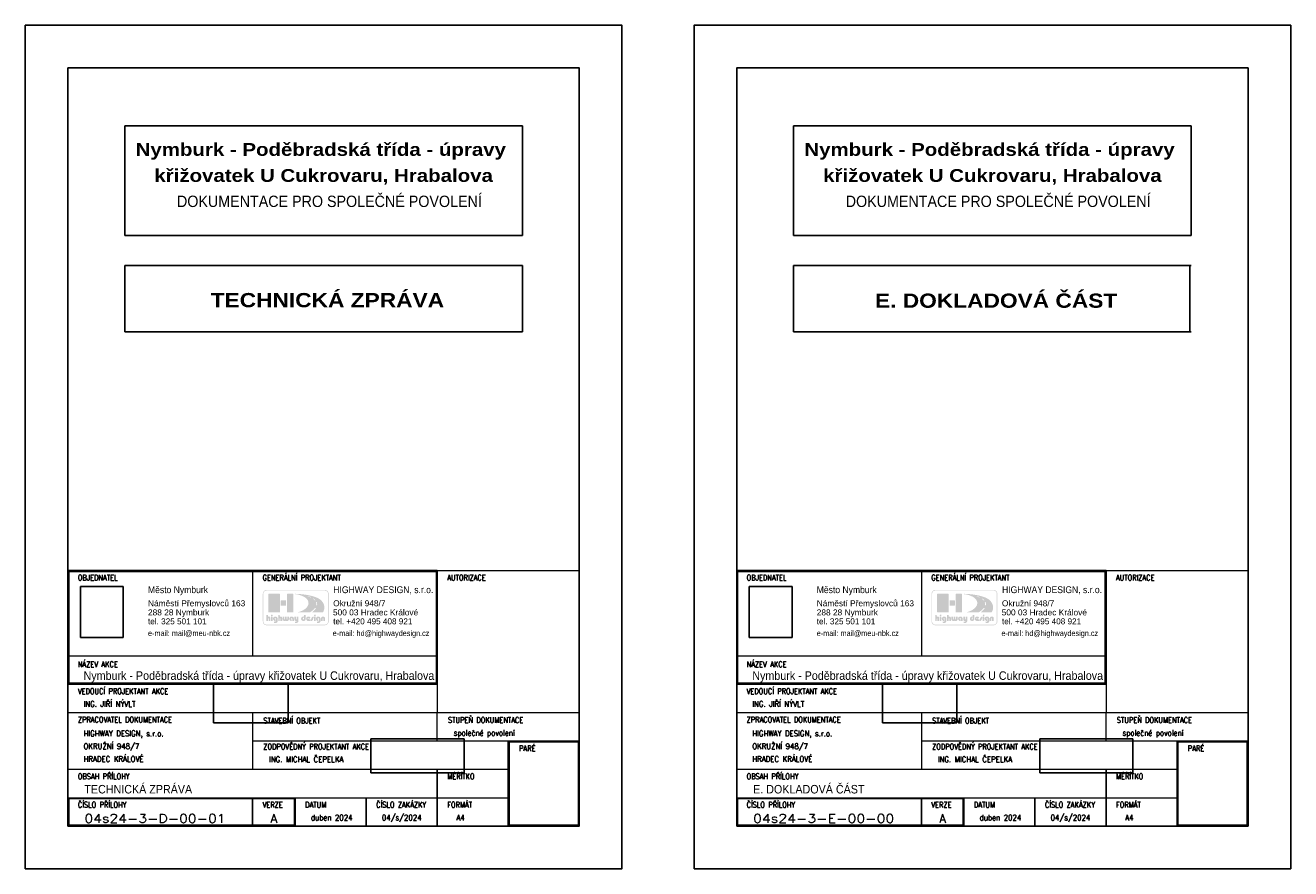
# Model space of a CAD drawing. Extents: x -698823 to -696424, y -1038555 to -1037403.
# Tile 24 of 42: x -698102 to -697657, y -1038171 to -1037874. Entities that reach past the tile are written whole.
import ezdxf
from ezdxf.enums import TextEntityAlignment as Align

# ---------------------------------------------------------------- set-up
doc = ezdxf.new("R2010")
doc.units = 0
doc.layers.add('0-podpis', color=5, linetype='Continuous')
doc.layers.add('0-ROZPISKA', color=7, linetype='Continuous')
doc.layers.add('0-silná', color=7, linetype='Continuous', lineweight=30)
doc.layers.add('0-slabá', color=7, linetype='Continuous', lineweight=9)
doc.styles.add('arial', font='arial.ttf')
doc.styles.add('arial black', font='txt')
doc.styles.add('TABULKA', font='romans.shx', dxfattribs={"width": 0.7})
picture_1 = doc.add_image_def('image1.gif', size_in_pixel=(421, 501))
picture_2 = doc.add_image_def('image2.pcx', size_in_pixel=(706, 377))
picture_3 = doc.add_image_def('image3.pcx', size_in_pixel=(1067, 389))

# ---------------------------------------------------------------- blocks, each defined once
blk = doc.blocks.new('Rozpiska-2020')
h = blk.add_hatch(color=1)
h.paths.add_polyline_path([(-93.3, 73.76), (-92.85, 73.76), (-92.83, 73.76), (-92.8, 73.75), (-92.79, 73.73), (-92.78, 73.7), (-92.78, 72.28), (-92.79, 72.25), (-92.8, 72.23), (-92.83, 72.21), (-92.85, 72.21), (-93.3, 72.21), (-93.32, 72.21), (-93.34, 72.23), (-93.36, 72.25), (-93.37, 72.28), (-93.37, 73.7), (-93.36, 73.73), (-93.34, 73.75), (-93.32, 73.76)], flags=0)
h.paths.add_polyline_path([(-90.41, 72.21), (-90.38, 72.22), (-90.36, 72.23), (-90.34, 72.25), (-90.34, 72.28), (-90.34, 73.11), (-90.33, 73.13), (-90.32, 73.15), (-90.31, 73.17), (-90.3, 73.19), (-90.28, 73.2), (-90.26, 73.21), (-90.24, 73.22), (-90.22, 73.23), (-90.19, 73.23), (-90.17, 73.22), (-90.15, 73.21), (-90.13, 73.19), (-90.12, 73.18), (-90.11, 73.15), (-90.1, 73.14), (-90.1, 73.11), (-90.1, 72.28), (-90.09, 72.25), (-90.07, 72.23), (-90.05, 72.22), (-90.03, 72.21), (-89.58, 72.21), (-89.56, 72.22), (-89.53, 72.23), (-89.52, 72.25), (-89.51, 72.28), (-89.51, 73.11), (-89.52, 73.19), (-89.53, 73.26), (-89.55, 73.33), (-89.57, 73.39), (-89.6, 73.46), (-89.64, 73.51), (-89.68, 73.57), (-89.73, 73.61), (-89.78, 73.66), (-89.84, 73.7), (-89.89, 73.73), (-89.95, 73.76), (-90.02, 73.78), (-90.08, 73.79), (-90.15, 73.8), (-90.22, 73.81), (-90.29, 73.8), (-90.35, 73.79), (-90.41, 73.78), (-90.48, 73.76), (-90.54, 73.73), (-90.6, 73.7), (-90.65, 73.66), (-90.7, 73.61), (-90.75, 73.57), (-90.79, 73.51), (-90.83, 73.46), (-90.86, 73.39), (-90.89, 73.33), (-90.9, 73.26), (-90.91, 73.19), (-90.92, 73.11), (-90.92, 72.28), (-90.91, 72.25), (-90.89, 72.23), (-90.87, 72.22), (-90.85, 72.21)], flags=0)
h.paths.add_polyline_path([(-91.81, 72.74), (-91.82, 72.76), (-91.83, 72.78), (-91.85, 72.79), (-91.88, 72.8), (-91.92, 72.8), (-91.96, 72.82), (-92, 72.83), (-92.03, 72.86), (-92.06, 72.89), (-92.08, 72.93), (-92.09, 72.97), (-92.1, 73.02), (-92.09, 73.06), (-92.08, 73.1), (-92.06, 73.13), (-92.03, 73.16), (-92, 73.19), (-91.96, 73.2), (-91.92, 73.22), (-91.87, 73.22), (-91.83, 73.22), (-91.78, 73.2), (-91.75, 73.19), (-91.72, 73.16), (-91.69, 73.13), (-91.68, 73.1), (-91.67, 73.06), (-91.67, 73.02), (-91.67, 72.34), (-91.67, 72.27), (-91.7, 72.2), (-91.73, 72.15), (-91.78, 72.11), (-91.84, 72.07), (-91.91, 72.04), (-91.98, 72.03), (-92.06, 72.02), (-92.08, 72.02), (-92.1, 72.03), (-92.13, 72.03), (-92.15, 72.03), (-92.18, 72.04), (-92.2, 72.04), (-92.23, 72.05), (-92.25, 72.05), (-92.28, 72.06), (-92.31, 72.05), (-92.32, 72.03), (-92.33, 72), (-92.33, 71.62), (-92.33, 71.59), (-92.31, 71.57), (-92.29, 71.55), (-92.26, 71.54), (-92.23, 71.53), (-92.19, 71.52), (-92.14, 71.51), (-92.1, 71.51), (-92.06, 71.5), (-92.02, 71.5), (-91.99, 71.5), (-91.96, 71.5), (-91.86, 71.5), (-91.77, 71.51), (-91.68, 71.53), (-91.59, 71.56), (-91.51, 71.59), (-91.44, 71.62), (-91.37, 71.67), (-91.31, 71.72), (-91.26, 71.77), (-91.21, 71.83), (-91.17, 71.89), (-91.14, 71.96), (-91.11, 72.03), (-91.09, 72.11), (-91.08, 72.19), (-91.07, 72.28), (-91.07, 73.02), (-91.08, 73.1), (-91.09, 73.18), (-91.11, 73.25), (-91.14, 73.33), (-91.17, 73.39), (-91.22, 73.46), (-91.26, 73.52), (-91.32, 73.58), (-91.37, 73.63), (-91.44, 73.67), (-91.5, 73.71), (-91.57, 73.75), (-91.65, 73.77), (-91.72, 73.79), (-91.8, 73.8), (-91.88, 73.81), (-91.95, 73.8), (-92.03, 73.79), (-92.1, 73.78), (-92.18, 73.75), (-92.25, 73.72), (-92.32, 73.68), (-92.38, 73.64), (-92.44, 73.58), (-92.49, 73.53), (-92.54, 73.47), (-92.58, 73.41), (-92.62, 73.34), (-92.65, 73.26), (-92.67, 73.18), (-92.68, 73.1), (-92.69, 73.02), (-92.68, 72.93), (-92.67, 72.85), (-92.65, 72.78), (-92.63, 72.7), (-92.59, 72.63), (-92.55, 72.56), (-92.5, 72.5), (-92.45, 72.45), (-92.39, 72.39), (-92.33, 72.35), (-92.27, 72.31), (-92.19, 72.27), (-92.12, 72.24), (-92.04, 72.23), (-91.96, 72.21), (-91.88, 72.21), (-91.85, 72.22), (-91.83, 72.23), (-91.82, 72.25), (-91.81, 72.28)], flags=0)
h.paths.add_polyline_path([(-93.37, 74.21), (-93.36, 74.15), (-93.35, 74.09), (-93.32, 74.04), (-93.28, 74), (-93.24, 73.96), (-93.19, 73.93), (-93.14, 73.92), (-93.07, 73.91), (-93.02, 73.92), (-92.96, 73.93), (-92.91, 73.96), (-92.87, 74), (-92.83, 74.04), (-92.8, 74.09), (-92.79, 74.15), (-92.78, 74.21), (-92.79, 74.26), (-92.8, 74.32), (-92.83, 74.37), (-92.87, 74.42), (-92.91, 74.45), (-92.96, 74.48), (-93.02, 74.49), (-93.07, 74.5), (-93.14, 74.49), (-93.19, 74.48), (-93.24, 74.45), (-93.28, 74.42), (-93.32, 74.37), (-93.35, 74.32), (-93.36, 74.26)], flags=0)
h.paths.add_polyline_path([(-93.8, 80.1), (-93.53, 80.12), (-93.49, 80.09), (-93.44, 80.06), (-93.4, 80.03), (-93.35, 79.99), (-93.3, 79.95), (-93.26, 79.91), (-93.21, 79.87), (-93.16, 79.83), (-93.11, 79.79), (-93.06, 79.75), (-93.01, 79.71), (-92.97, 79.67), (-92.93, 79.63), (-92.89, 79.59), (-92.85, 79.55), (-92.82, 79.51), (-93.1, 79.49), (-93.14, 79.53), (-93.17, 79.57), (-93.21, 79.61), (-93.25, 79.65), (-93.29, 79.69), (-93.33, 79.73), (-93.37, 79.77), (-93.42, 79.81), (-93.46, 79.85), (-93.51, 79.88), (-93.55, 79.92), (-93.6, 79.96), (-93.65, 79.99), (-93.7, 80.03), (-93.75, 80.06)], flags=0)
h.paths.add_polyline_path([(-92.7, 78.88), (-92.43, 78.9), (-92.37, 78.77), (-92.33, 78.63), (-92.3, 78.49), (-92.28, 78.34), (-92.27, 78.19), (-92.28, 78.03), (-92.29, 77.88), (-92.32, 77.73), (-92.63, 77.73), (-92.6, 77.87), (-92.58, 78.02), (-92.57, 78.16), (-92.57, 78.3), (-92.58, 78.45), (-92.61, 78.59), (-92.65, 78.74)], flags=0)
h.paths.add_polyline_path([(-102.75, 81.8), (-100.8, 81.8), (-100.78, 81.79), (-100.75, 81.79), (-100.73, 81.77), (-100.7, 81.76), (-100.69, 81.74), (-100.68, 81.71), (-100.67, 81.69), (-100.66, 81.66), (-100.66, 75.37), (-100.67, 75.35), (-100.68, 75.32), (-100.69, 75.3), (-100.7, 75.28), (-100.73, 75.26), (-100.75, 75.25), (-100.78, 75.24), (-100.8, 75.24), (-102.75, 75.24), (-102.78, 75.24), (-102.81, 75.25), (-102.83, 75.26), (-102.85, 75.28), (-102.87, 75.3), (-102.88, 75.32), (-102.89, 75.35), (-102.89, 75.37), (-102.89, 81.66), (-102.89, 81.69), (-102.88, 81.71), (-102.87, 81.74), (-102.85, 81.76), (-102.83, 81.77), (-102.81, 81.79), (-102.78, 81.79)], flags=0)
h.paths.add_polyline_path([(-97.03, 73.3), (-97.04, 73.28), (-97.05, 73.27), (-97.07, 73.25), (-97.1, 73.24), (-97.15, 73.24), (-97.2, 73.23), (-97.24, 73.2), (-97.27, 73.18), (-97.3, 73.14), (-97.32, 73.09), (-97.33, 73.04), (-97.34, 72.99), (-97.33, 72.95), (-97.32, 72.91), (-97.3, 72.88), (-97.27, 72.85), (-97.23, 72.83), (-97.19, 72.81), (-97.15, 72.8), (-97.1, 72.79), (-97.06, 72.8), (-97.02, 72.81), (-96.99, 72.83), (-96.96, 72.85), (-96.93, 72.88), (-96.91, 72.91), (-96.89, 72.95), (-96.89, 72.98), (-96.89, 74.33), (-96.88, 74.35), (-96.87, 74.37), (-96.85, 74.38), (-96.83, 74.39), (-96.37, 74.39), (-96.34, 74.38), (-96.33, 74.37), (-96.31, 74.35), (-96.31, 74.33), (-96.31, 72.98), (-96.31, 72.91), (-96.33, 72.83), (-96.34, 72.76), (-96.37, 72.69), (-96.41, 72.62), (-96.45, 72.56), (-96.5, 72.5), (-96.55, 72.44), (-96.6, 72.39), (-96.66, 72.35), (-96.73, 72.31), (-96.8, 72.27), (-96.87, 72.24), (-96.94, 72.23), (-97.02, 72.21), (-97.1, 72.21), (-97.17, 72.21), (-97.25, 72.22), (-97.32, 72.24), (-97.4, 72.27), (-97.47, 72.3), (-97.53, 72.33), (-97.6, 72.38), (-97.66, 72.43), (-97.72, 72.48), (-97.77, 72.54), (-97.81, 72.6), (-97.85, 72.68), (-97.88, 72.75), (-97.9, 72.82), (-97.92, 72.91), (-97.92, 72.99), (-97.92, 73.07), (-97.91, 73.15), (-97.89, 73.23), (-97.86, 73.3), (-97.83, 73.38), (-97.79, 73.44), (-97.75, 73.51), (-97.7, 73.57), (-97.64, 73.62), (-97.58, 73.67), (-97.51, 73.72), (-97.44, 73.75), (-97.36, 73.78), (-97.28, 73.8), (-97.19, 73.82), (-97.1, 73.82), (-97.07, 73.81), (-97.05, 73.8), (-97.04, 73.78), (-97.03, 73.76)], flags=0)
h.paths.add_polyline_path([(-101.2, 72.74), (-101.2, 72.76), (-101.22, 72.78), (-101.24, 72.79), (-101.26, 72.8), (-101.31, 72.8), (-101.35, 72.82), (-101.39, 72.83), (-101.42, 72.86), (-101.45, 72.89), (-101.47, 72.93), (-101.48, 72.97), (-101.48, 73.02), (-101.48, 73.06), (-101.47, 73.1), (-101.45, 73.13), (-101.42, 73.16), (-101.39, 73.19), (-101.35, 73.2), (-101.31, 73.22), (-101.26, 73.22), (-101.22, 73.22), (-101.18, 73.2), (-101.15, 73.19), (-101.12, 73.16), (-101.09, 73.13), (-101.07, 73.1), (-101.06, 73.06), (-101.05, 73.02), (-101.05, 72.28), (-101.05, 72.25), (-101.03, 72.23), (-101.01, 72.22), (-100.99, 72.21), (-100.52, 72.21), (-100.5, 72.22), (-100.48, 72.23), (-100.46, 72.25), (-100.46, 72.28), (-100.46, 73.02), (-100.46, 73.1), (-100.48, 73.18), (-100.5, 73.25), (-100.52, 73.33), (-100.56, 73.39), (-100.6, 73.46), (-100.65, 73.52), (-100.7, 73.58), (-100.76, 73.63), (-100.82, 73.67), (-100.89, 73.71), (-100.96, 73.75), (-101.03, 73.77), (-101.11, 73.79), (-101.18, 73.8), (-101.26, 73.81), (-101.34, 73.8), (-101.42, 73.79), (-101.49, 73.78), (-101.56, 73.75), (-101.63, 73.72), (-101.7, 73.68), (-101.76, 73.64), (-101.82, 73.58), (-101.88, 73.53), (-101.92, 73.47), (-101.97, 73.41), (-102, 73.34), (-102.03, 73.26), (-102.05, 73.18), (-102.07, 73.1), (-102.07, 73.02), (-102.07, 72.93), (-102.05, 72.85), (-102.03, 72.78), (-102.01, 72.7), (-101.97, 72.63), (-101.93, 72.56), (-101.89, 72.5), (-101.84, 72.45), (-101.78, 72.39), (-101.72, 72.35), (-101.65, 72.31), (-101.58, 72.27), (-101.51, 72.24), (-101.43, 72.23), (-101.34, 72.21), (-101.26, 72.21), (-101.24, 72.22), (-101.22, 72.23), (-101.2, 72.25), (-101.2, 72.28)], flags=0)
h.paths.add_polyline_path([(-102.21, 73.71), (-102.22, 73.73), (-102.23, 73.75), (-102.25, 73.76), (-102.27, 73.76), (-102.7, 73.76), (-102.72, 73.76), (-102.74, 73.75), (-102.75, 73.73), (-102.76, 73.71), (-102.76, 72.89), (-102.76, 72.87), (-102.77, 72.84), (-102.79, 72.82), (-102.8, 72.8), (-102.82, 72.79), (-102.85, 72.77), (-102.87, 72.77), (-102.9, 72.76), (-102.92, 72.77), (-102.95, 72.77), (-102.97, 72.79), (-102.99, 72.8), (-103.01, 72.82), (-103.03, 72.84), (-103.03, 72.87), (-103.04, 72.89), (-103.04, 73.71), (-103.04, 73.73), (-103.05, 73.75), (-103.08, 73.76), (-103.1, 73.76), (-103.52, 73.76), (-103.54, 73.76), (-103.56, 73.75), (-103.58, 73.73), (-103.58, 73.71), (-103.58, 72.89), (-103.59, 72.87), (-103.59, 72.84), (-103.6, 72.82), (-103.62, 72.8), (-103.64, 72.79), (-103.67, 72.77), (-103.69, 72.77), (-103.72, 72.76), (-103.75, 72.77), (-103.77, 72.77), (-103.8, 72.79), (-103.82, 72.8), (-103.83, 72.82), (-103.85, 72.84), (-103.85, 72.87), (-103.86, 72.89), (-103.86, 73.71), (-103.86, 73.73), (-103.88, 73.75), (-103.9, 73.76), (-103.92, 73.76), (-104.35, 73.76), (-104.37, 73.76), (-104.39, 73.75), (-104.4, 73.73), (-104.41, 73.71), (-104.41, 72.89), (-104.41, 72.82), (-104.4, 72.75), (-104.37, 72.68), (-104.35, 72.62), (-104.32, 72.56), (-104.28, 72.5), (-104.24, 72.45), (-104.19, 72.4), (-104.14, 72.36), (-104.09, 72.32), (-104.03, 72.29), (-103.97, 72.26), (-103.91, 72.24), (-103.85, 72.22), (-103.78, 72.21), (-103.72, 72.21), (-103.67, 72.21), (-103.61, 72.22), (-103.55, 72.23), (-103.49, 72.25), (-103.44, 72.27), (-103.39, 72.29), (-103.34, 72.32), (-103.31, 72.35), (-103.27, 72.32), (-103.23, 72.29), (-103.18, 72.27), (-103.13, 72.25), (-103.07, 72.23), (-103.01, 72.22), (-102.95, 72.21), (-102.9, 72.21), (-102.83, 72.21), (-102.77, 72.22), (-102.71, 72.23), (-102.64, 72.26), (-102.59, 72.28), (-102.53, 72.31), (-102.48, 72.35), (-102.43, 72.39), (-102.38, 72.43), (-102.34, 72.49), (-102.3, 72.54), (-102.27, 72.6), (-102.25, 72.67), (-102.22, 72.74), (-102.21, 72.82), (-102.21, 72.89)], flags=0)
h.paths.add_polyline_path([(-99.44, 73.71), (-99.44, 72.89), (-99.45, 72.87), (-99.45, 72.85), (-99.46, 72.83), (-99.47, 72.81), (-99.49, 72.8), (-99.51, 72.79), (-99.53, 72.79), (-99.55, 72.78), (-99.58, 72.79), (-99.6, 72.79), (-99.62, 72.8), (-99.64, 72.81), (-99.65, 72.83), (-99.66, 72.85), (-99.67, 72.87), (-99.67, 72.89), (-99.67, 73.71), (-99.68, 73.73), (-99.69, 73.75), (-99.71, 73.76), (-99.73, 73.76), (-100.2, 73.76), (-100.23, 73.76), (-100.24, 73.75), (-100.26, 73.73), (-100.27, 73.71), (-100.27, 72.78), (-100.26, 72.71), (-100.25, 72.64), (-100.24, 72.58), (-100.22, 72.52), (-100.19, 72.47), (-100.16, 72.42), (-100.12, 72.38), (-100.08, 72.34), (-100.04, 72.31), (-99.99, 72.28), (-99.95, 72.26), (-99.89, 72.24), (-99.84, 72.23), (-99.78, 72.22), (-99.73, 72.21), (-99.67, 72.21), (-99.51, 72.21), (-99.5, 72.21), (-99.49, 72.2), (-99.49, 72.19), (-99.49, 72.17), (-99.49, 72.14), (-99.5, 72.11), (-99.53, 72.09), (-99.56, 72.06), (-99.59, 72.04), (-99.63, 72.03), (-99.68, 72.02), (-99.72, 72.02), (-100.01, 72.02), (-100.03, 72.01), (-100.05, 72), (-100.07, 71.97), (-100.08, 71.95), (-100.08, 71.62), (-100.07, 71.59), (-100.05, 71.57), (-100.03, 71.55), (-100.01, 71.55), (-99.49, 71.55), (-99.43, 71.55), (-99.38, 71.56), (-99.32, 71.58), (-99.27, 71.6), (-99.21, 71.63), (-99.16, 71.66), (-99.11, 71.7), (-99.07, 71.75), (-99.02, 71.8), (-98.98, 71.86), (-98.95, 71.91), (-98.91, 71.98), (-98.89, 72.05), (-98.87, 72.12), (-98.86, 72.2), (-98.86, 72.28), (-98.86, 73.71), (-98.86, 73.73), (-98.87, 73.75), (-98.9, 73.76), (-98.92, 73.76), (-99.38, 73.76), (-99.4, 73.76), (-99.42, 73.75), (-99.44, 73.73)], flags=0)
h.paths.add_polyline_path([(-94.7, 72.28), (-94.7, 72.72), (-94.71, 72.74), (-94.72, 72.77), (-94.75, 72.78), (-94.77, 72.79), (-95.12, 72.79), (-95.14, 72.79), (-95.15, 72.8), (-95.16, 72.82), (-95.14, 72.84), (-94.71, 73.36), (-94.69, 73.39), (-94.68, 73.42), (-94.69, 73.44), (-94.7, 73.46), (-94.73, 73.5), (-94.76, 73.53), (-94.79, 73.57), (-94.82, 73.6), (-94.86, 73.63), (-94.89, 73.66), (-94.93, 73.69), (-94.98, 73.71), (-95.01, 73.73), (-95.06, 73.75), (-95.1, 73.77), (-95.15, 73.78), (-95.19, 73.79), (-95.24, 73.8), (-95.29, 73.81), (-95.33, 73.81), (-95.42, 73.8), (-95.5, 73.79), (-95.58, 73.77), (-95.65, 73.75), (-95.73, 73.71), (-95.79, 73.67), (-95.86, 73.62), (-95.92, 73.57), (-95.97, 73.52), (-96.02, 73.45), (-96.06, 73.38), (-96.1, 73.31), (-96.12, 73.24), (-96.14, 73.15), (-96.15, 73.07), (-96.15, 72.98), (-96.15, 72.91), (-96.14, 72.83), (-96.11, 72.76), (-96.09, 72.69), (-96.05, 72.62), (-96.01, 72.55), (-95.97, 72.5), (-95.92, 72.44), (-95.86, 72.39), (-95.8, 72.34), (-95.74, 72.31), (-95.67, 72.27), (-95.59, 72.24), (-95.51, 72.22), (-95.44, 72.21), (-95.35, 72.21), (-94.77, 72.21), (-94.75, 72.22), (-94.72, 72.23), (-94.71, 72.25)], flags=0)
h.paths.add_polyline_path([(-95.49, 72.88), (-95.24, 73.18), (-95.23, 73.19), (-95.23, 73.21), (-95.23, 73.22), (-95.25, 73.23), (-95.26, 73.24), (-95.27, 73.24), (-95.28, 73.25), (-95.3, 73.25), (-95.31, 73.26), (-95.33, 73.26), (-95.34, 73.26), (-95.36, 73.26), (-95.4, 73.26), (-95.45, 73.24), (-95.49, 73.22), (-95.52, 73.19), (-95.55, 73.16), (-95.57, 73.12), (-95.59, 73.07), (-95.59, 73.02), (-95.59, 72.99), (-95.58, 72.96), (-95.56, 72.92), (-95.55, 72.89), (-95.53, 72.88), (-95.51, 72.88), (-95.5, 72.88)], flags=0)
h.paths.add_polyline_path([(-104.93, 79.47), (-103.35, 79.47), (-103.32, 79.47), (-103.3, 79.46), (-103.27, 79.45), (-103.25, 79.43), (-103.24, 79.41), (-103.22, 79.39), (-103.22, 79.36), (-103.21, 79.33), (-103.21, 77.73), (-103.22, 77.7), (-103.22, 77.67), (-103.24, 77.65), (-103.25, 77.62), (-103.27, 77.61), (-103.3, 77.6), (-103.32, 77.59), (-103.35, 77.59), (-104.93, 77.59), (-104.96, 77.59), (-104.99, 77.6), (-105.01, 77.61), (-105.03, 77.62), (-105.05, 77.65), (-105.06, 77.67), (-105.07, 77.7), (-105.07, 77.73), (-105.07, 79.33), (-105.07, 79.36), (-105.06, 79.39), (-105.05, 79.41), (-105.03, 79.43), (-105.01, 79.45), (-104.99, 79.46), (-104.96, 79.47)], flags=0)
h.paths.add_polyline_path([(-95.68, 80.95), (-95.48, 80.99), (-95.41, 80.97), (-95.34, 80.96), (-95.27, 80.93), (-95.2, 80.91), (-95.12, 80.89), (-95.05, 80.87), (-94.97, 80.84), (-94.89, 80.81), (-94.82, 80.78), (-94.74, 80.75), (-94.66, 80.72), (-94.59, 80.69), (-94.51, 80.66), (-94.44, 80.63), (-94.37, 80.59), (-94.3, 80.55), (-94.58, 80.53), (-94.65, 80.56), (-94.72, 80.59), (-94.79, 80.63), (-94.86, 80.65), (-94.93, 80.69), (-95, 80.72), (-95.08, 80.74), (-95.15, 80.77), (-95.22, 80.8), (-95.29, 80.82), (-95.36, 80.85), (-95.43, 80.87), (-95.5, 80.89), (-95.56, 80.91), (-95.62, 80.93)], flags=0)
h.paths.add_polyline_path([(-106.93, 72.74), (-106.93, 72.76), (-106.95, 72.78), (-106.97, 72.79), (-106.99, 72.8), (-107.04, 72.8), (-107.08, 72.82), (-107.12, 72.83), (-107.15, 72.86), (-107.18, 72.89), (-107.19, 72.93), (-107.21, 72.97), (-107.21, 73.02), (-107.21, 73.06), (-107.19, 73.1), (-107.18, 73.13), (-107.15, 73.16), (-107.12, 73.19), (-107.08, 73.2), (-107.04, 73.22), (-106.99, 73.22), (-106.94, 73.22), (-106.9, 73.2), (-106.86, 73.19), (-106.84, 73.16), (-106.81, 73.13), (-106.8, 73.1), (-106.79, 73.06), (-106.78, 73.02), (-106.78, 72.34), (-106.79, 72.27), (-106.81, 72.2), (-106.85, 72.15), (-106.9, 72.11), (-106.95, 72.07), (-107.02, 72.04), (-107.09, 72.03), (-107.18, 72.02), (-107.19, 72.02), (-107.22, 72.03), (-107.24, 72.03), (-107.27, 72.03), (-107.29, 72.04), (-107.32, 72.04), (-107.34, 72.05), (-107.36, 72.05), (-107.4, 72.06), (-107.42, 72.05), (-107.44, 72.03), (-107.45, 72), (-107.45, 71.62), (-107.44, 71.59), (-107.42, 71.57), (-107.4, 71.55), (-107.37, 71.54), (-107.34, 71.53), (-107.3, 71.52), (-107.26, 71.51), (-107.21, 71.51), (-107.17, 71.5), (-107.13, 71.5), (-107.1, 71.5), (-107.07, 71.5), (-106.98, 71.5), (-106.88, 71.51), (-106.79, 71.53), (-106.71, 71.56), (-106.63, 71.59), (-106.56, 71.62), (-106.49, 71.67), (-106.43, 71.72), (-106.38, 71.77), (-106.33, 71.83), (-106.29, 71.89), (-106.25, 71.96), (-106.22, 72.03), (-106.2, 72.11), (-106.19, 72.19), (-106.19, 72.28), (-106.19, 73.02), (-106.19, 73.1), (-106.21, 73.18), (-106.23, 73.25), (-106.25, 73.33), (-106.29, 73.39), (-106.33, 73.46), (-106.38, 73.52), (-106.43, 73.58), (-106.49, 73.63), (-106.55, 73.67), (-106.62, 73.71), (-106.69, 73.75), (-106.76, 73.77), (-106.84, 73.79), (-106.91, 73.8), (-106.99, 73.81), (-107.07, 73.8), (-107.15, 73.79), (-107.22, 73.78), (-107.3, 73.75), (-107.36, 73.72), (-107.43, 73.68), (-107.49, 73.64), (-107.55, 73.58), (-107.6, 73.53), (-107.65, 73.47), (-107.69, 73.41), (-107.73, 73.34), (-107.76, 73.26), (-107.78, 73.18), (-107.8, 73.1), (-107.8, 73.02), (-107.8, 72.93), (-107.78, 72.85), (-107.76, 72.78), (-107.74, 72.7), (-107.7, 72.63), (-107.66, 72.56), (-107.62, 72.5), (-107.57, 72.45), (-107.51, 72.39), (-107.45, 72.35), (-107.38, 72.31), (-107.31, 72.27), (-107.23, 72.24), (-107.16, 72.23), (-107.08, 72.21), (-106.99, 72.21), (-106.97, 72.22), (-106.95, 72.23), (-106.93, 72.25), (-106.93, 72.28)], flags=0)
h.paths.add_polyline_path([(-108.46, 73.76), (-108.01, 73.76), (-107.99, 73.76), (-107.97, 73.75), (-107.95, 73.73), (-107.95, 73.7), (-107.95, 72.28), (-107.95, 72.25), (-107.97, 72.23), (-107.99, 72.21), (-108.01, 72.21), (-108.46, 72.21), (-108.49, 72.21), (-108.51, 72.23), (-108.52, 72.25), (-108.53, 72.28), (-108.53, 73.7), (-108.52, 73.73), (-108.51, 73.75), (-108.49, 73.76)], flags=0)
h.paths.add_polyline_path([(-109.62, 72.21), (-109.6, 72.22), (-109.57, 72.23), (-109.56, 72.25), (-109.55, 72.28), (-109.55, 73.08), (-109.55, 73.1), (-109.54, 73.12), (-109.53, 73.14), (-109.52, 73.15), (-109.5, 73.17), (-109.48, 73.18), (-109.46, 73.19), (-109.44, 73.19), (-109.42, 73.19), (-109.4, 73.18), (-109.38, 73.17), (-109.36, 73.15), (-109.34, 73.14), (-109.33, 73.12), (-109.33, 73.1), (-109.32, 73.08), (-109.32, 72.28), (-109.32, 72.25), (-109.3, 72.23), (-109.28, 72.22), (-109.25, 72.21), (-108.79, 72.21), (-108.77, 72.22), (-108.75, 72.23), (-108.73, 72.25), (-108.73, 72.28), (-108.73, 73.19), (-108.74, 73.33), (-108.77, 73.46), (-108.81, 73.56), (-108.87, 73.65), (-108.95, 73.72), (-109.04, 73.77), (-109.14, 73.8), (-109.25, 73.81), (-109.49, 73.81), (-109.51, 73.81), (-109.53, 73.83), (-109.54, 73.85), (-109.55, 73.88), (-109.55, 74.32), (-109.56, 74.35), (-109.57, 74.37), (-109.6, 74.38), (-109.62, 74.39), (-110.06, 74.39), (-110.09, 74.38), (-110.11, 74.37), (-110.12, 74.35), (-110.13, 74.32), (-110.13, 72.28), (-110.12, 72.25), (-110.11, 72.23), (-110.08, 72.22), (-110.06, 72.21)], flags=0)
h.paths.add_polyline_path([(-108.53, 74.21), (-108.52, 74.15), (-108.51, 74.09), (-108.48, 74.04), (-108.45, 74), (-108.4, 73.96), (-108.36, 73.93), (-108.3, 73.92), (-108.24, 73.91), (-108.18, 73.92), (-108.13, 73.93), (-108.08, 73.96), (-108.03, 74), (-107.99, 74.04), (-107.96, 74.09), (-107.95, 74.15), (-107.94, 74.21), (-107.95, 74.26), (-107.97, 74.32), (-107.99, 74.37), (-108.03, 74.42), (-108.08, 74.45), (-108.13, 74.48), (-108.18, 74.49), (-108.24, 74.5), (-108.3, 74.49), (-108.36, 74.48), (-108.4, 74.45), (-108.45, 74.42), (-108.48, 74.37), (-108.51, 74.32), (-108.52, 74.26)], flags=0)
h.paths.add_polyline_path([(-109.3, 81.8), (-105.5, 81.8), (-105.47, 81.79), (-105.44, 81.79), (-105.42, 81.77), (-105.4, 81.76), (-105.38, 81.74), (-105.37, 81.71), (-105.37, 81.69), (-105.36, 81.66), (-105.36, 75.37), (-105.37, 75.35), (-105.37, 75.32), (-105.38, 75.3), (-105.4, 75.28), (-105.42, 75.26), (-105.44, 75.25), (-105.47, 75.24), (-105.5, 75.24), (-109.3, 75.24), (-109.33, 75.24), (-109.35, 75.25), (-109.38, 75.26), (-109.4, 75.28), (-109.41, 75.3), (-109.43, 75.32), (-109.43, 75.35), (-109.44, 75.37), (-109.44, 81.66), (-109.43, 81.69), (-109.43, 81.71), (-109.41, 81.74), (-109.4, 81.76), (-109.38, 81.77), (-109.35, 81.79), (-109.33, 81.79)], flags=0)
h.paths.add_polyline_path([(-105.49, 72.21), (-105.47, 72.22), (-105.44, 72.23), (-105.43, 72.25), (-105.42, 72.28), (-105.42, 73.08), (-105.42, 73.1), (-105.41, 73.12), (-105.4, 73.14), (-105.38, 73.15), (-105.37, 73.17), (-105.35, 73.18), (-105.33, 73.19), (-105.31, 73.19), (-105.29, 73.19), (-105.26, 73.18), (-105.25, 73.17), (-105.23, 73.15), (-105.21, 73.14), (-105.2, 73.12), (-105.19, 73.1), (-105.19, 73.08), (-105.19, 72.28), (-105.18, 72.25), (-105.16, 72.23), (-105.14, 72.22), (-105.12, 72.21), (-104.66, 72.21), (-104.64, 72.22), (-104.61, 72.23), (-104.6, 72.25), (-104.59, 72.28), (-104.59, 73.19), (-104.6, 73.33), (-104.63, 73.46), (-104.68, 73.56), (-104.74, 73.65), (-104.82, 73.72), (-104.91, 73.77), (-105.01, 73.8), (-105.12, 73.81), (-105.35, 73.81), (-105.38, 73.81), (-105.4, 73.83), (-105.41, 73.85), (-105.42, 73.88), (-105.42, 74.32), (-105.43, 74.35), (-105.44, 74.37), (-105.47, 74.38), (-105.49, 74.39), (-105.93, 74.39), (-105.95, 74.38), (-105.98, 74.37), (-105.99, 74.35), (-106, 74.32), (-106, 72.28), (-105.99, 72.25), (-105.97, 72.23), (-105.95, 72.22), (-105.93, 72.21)], flags=0)
h.paths.add_polyline_path([(-110.03, 82.97), (-89.62, 82.97), (-89.49, 82.97), (-89.38, 82.95), (-89.27, 82.92), (-89.16, 82.88), (-89.06, 82.83), (-88.96, 82.77), (-88.87, 82.7), (-88.78, 82.63), (-88.71, 82.54), (-88.64, 82.45), (-88.58, 82.36), (-88.53, 82.25), (-88.49, 82.15), (-88.46, 82.03), (-88.45, 81.92), (-88.44, 81.8), (-88.44, 72.1), (-88.45, 71.98), (-88.46, 71.86), (-88.49, 71.75), (-88.53, 71.64), (-88.58, 71.54), (-88.64, 71.44), (-88.71, 71.35), (-88.78, 71.27), (-88.87, 71.2), (-88.96, 71.13), (-89.06, 71.07), (-89.16, 71.02), (-89.27, 70.98), (-89.38, 70.95), (-89.49, 70.93), (-89.62, 70.93), (-110.03, 70.93), (-110.15, 70.93), (-110.26, 70.95), (-110.38, 70.98), (-110.49, 71.02), (-110.59, 71.07), (-110.68, 71.13), (-110.78, 71.2), (-110.86, 71.27), (-110.94, 71.35), (-111, 71.44), (-111.06, 71.54), (-111.11, 71.64), (-111.15, 71.75), (-111.18, 71.86), (-111.2, 71.98), (-111.21, 72.1), (-111.21, 81.8), (-111.2, 81.92), (-111.18, 82.03), (-111.15, 82.15), (-111.11, 82.25), (-111.06, 82.36), (-111, 82.45), (-110.94, 82.54), (-110.86, 82.63), (-110.78, 82.7), (-110.68, 82.77), (-110.59, 82.83), (-110.49, 82.88), (-110.38, 82.92), (-110.26, 82.95), (-110.15, 82.97)], flags=16)
h.paths.add_polyline_path([(-110.03, 83.17), (-89.62, 83.17), (-89.48, 83.16), (-89.34, 83.14), (-89.21, 83.11), (-89.08, 83.06), (-88.96, 83), (-88.85, 82.93), (-88.74, 82.85), (-88.65, 82.77), (-88.56, 82.67), (-88.48, 82.56), (-88.41, 82.45), (-88.35, 82.33), (-88.31, 82.21), (-88.27, 82.07), (-88.25, 81.94), (-88.24, 81.8), (-88.24, 72.1), (-88.25, 71.96), (-88.27, 71.82), (-88.31, 71.69), (-88.35, 71.57), (-88.41, 71.45), (-88.48, 71.34), (-88.56, 71.23), (-88.65, 71.13), (-88.74, 71.04), (-88.85, 70.96), (-88.96, 70.9), (-89.08, 70.84), (-89.21, 70.79), (-89.34, 70.76), (-89.48, 70.74), (-89.62, 70.73), (-110.03, 70.73), (-110.17, 70.74), (-110.3, 70.76), (-110.44, 70.79), (-110.56, 70.84), (-110.68, 70.9), (-110.79, 70.96), (-110.9, 71.04), (-111, 71.13), (-111.08, 71.23), (-111.16, 71.34), (-111.23, 71.45), (-111.29, 71.57), (-111.34, 71.69), (-111.37, 71.82), (-111.39, 71.96), (-111.4, 72.1), (-111.4, 81.8), (-111.39, 81.94), (-111.37, 82.07), (-111.34, 82.21), (-111.29, 82.33), (-111.23, 82.45), (-111.16, 82.56), (-111.08, 82.67), (-111, 82.77), (-110.9, 82.85), (-110.79, 82.93), (-110.68, 83), (-110.56, 83.06), (-110.44, 83.11), (-110.3, 83.14), (-110.17, 83.16)])
h.paths.add_polyline_path([(-94.07, 75.24), (-94, 75.31), (-93.92, 75.38), (-93.83, 75.46), (-93.75, 75.54), (-93.66, 75.63), (-93.56, 75.72), (-93.47, 75.82), (-93.38, 75.91), (-93.28, 76.01), (-93.19, 76.12), (-93.1, 76.22), (-93.01, 76.33), (-92.93, 76.44), (-92.85, 76.56), (-92.77, 76.67), (-92.7, 76.79), (-93.09, 76.79), (-93.19, 76.65), (-93.29, 76.53), (-93.4, 76.41), (-93.51, 76.29), (-93.62, 76.18), (-93.73, 76.08), (-93.84, 75.98), (-93.95, 75.89), (-94.07, 75.79), (-94.18, 75.71), (-94.29, 75.62), (-94.39, 75.54), (-94.5, 75.46), (-94.6, 75.38), (-94.7, 75.31), (-94.79, 75.24), (-98.89, 75.24), (-98.92, 75.24), (-98.95, 75.26), (-98.96, 75.28), (-98.97, 75.3), (-98.97, 75.32), (-98.96, 75.35), (-98.94, 75.36), (-98.91, 75.37), (-98.73, 75.42), (-98.56, 75.46), (-98.39, 75.52), (-98.22, 75.58), (-98.05, 75.64), (-97.89, 75.7), (-97.72, 75.77), (-97.56, 75.85), (-97.41, 75.92), (-97.25, 76.01), (-97.11, 76.09), (-96.96, 76.18), (-96.82, 76.27), (-96.68, 76.37), (-96.55, 76.47), (-96.42, 76.57), (-96.3, 76.67), (-96.19, 76.78), (-96.08, 76.89), (-95.97, 77), (-95.88, 77.11), (-95.79, 77.23), (-95.71, 77.35), (-95.63, 77.47), (-95.56, 77.59), (-95.5, 77.71), (-95.45, 77.84), (-95.41, 77.96), (-95.37, 78.09), (-95.35, 78.21), (-95.33, 78.34), (-95.32, 78.47), (-95.33, 78.7), (-95.36, 78.91), (-95.42, 79.12), (-95.49, 79.32), (-95.58, 79.51), (-95.69, 79.69), (-95.81, 79.86), (-95.95, 80.01), (-96.1, 80.17), (-96.26, 80.31), (-96.43, 80.44), (-96.61, 80.57), (-96.79, 80.69), (-96.99, 80.8), (-97.19, 80.9), (-97.39, 80.99), (-97.59, 81.08), (-97.79, 81.16), (-97.99, 81.24), (-98.2, 81.3), (-98.39, 81.36), (-98.58, 81.42), (-98.77, 81.47), (-98.95, 81.51), (-99.11, 81.55), (-99.27, 81.57), (-99.42, 81.6), (-99.55, 81.62), (-99.67, 81.64), (-99.77, 81.65), (-99.85, 81.65), (-99.92, 81.66), (-99.95, 81.66), (-99.97, 81.68), (-99.99, 81.7), (-99.99, 81.73), (-99.99, 81.75), (-99.97, 81.78), (-99.95, 81.79), (-99.92, 81.8), (-99.81, 81.8), (-99.66, 81.79), (-99.48, 81.79), (-99.28, 81.78), (-99.05, 81.76), (-98.81, 81.75), (-98.54, 81.73), (-98.25, 81.71), (-97.95, 81.68), (-97.63, 81.65), (-97.29, 81.61), (-96.95, 81.57), (-96.6, 81.52), (-96.23, 81.46), (-95.87, 81.41), (-95.5, 81.34), (-95.12, 81.27), (-94.75, 81.18), (-94.38, 81.1), (-94.01, 81), (-93.65, 80.9), (-93.29, 80.78), (-92.95, 80.67), (-92.61, 80.54), (-92.29, 80.4), (-91.99, 80.25), (-91.69, 80.09), (-91.42, 79.92), (-91.17, 79.75), (-90.94, 79.56), (-90.74, 79.36), (-90.56, 79.15), (-90.36, 78.88), (-90.2, 78.61), (-90.06, 78.34), (-89.94, 78.08), (-89.86, 77.83), (-89.8, 77.59), (-89.76, 77.34), (-89.74, 77.1), (-89.74, 76.87), (-89.76, 76.63), (-89.8, 76.41), (-89.85, 76.18), (-89.93, 75.96), (-90.01, 75.74), (-90.1, 75.52), (-90.21, 75.31), (-90.22, 75.28), (-90.24, 75.26), (-90.26, 75.25), (-90.28, 75.24)], flags=0)
h.paths.add_polyline_path([(-94.57, 72.28), (-94.56, 72.25), (-94.55, 72.23), (-94.53, 72.22), (-94.5, 72.21), (-94.46, 72.21), (-94.39, 72.21), (-94.32, 72.22), (-94.25, 72.24), (-94.18, 72.26), (-94.12, 72.29), (-94.06, 72.33), (-94, 72.37), (-93.94, 72.42), (-93.89, 72.47), (-93.85, 72.52), (-93.81, 72.59), (-93.78, 72.65), (-93.75, 72.72), (-93.73, 72.8), (-93.72, 72.87), (-93.72, 72.96), (-93.72, 73.02), (-93.71, 73.05), (-93.7, 73.08), (-93.69, 73.11), (-93.67, 73.13), (-93.64, 73.15), (-93.61, 73.16), (-93.58, 73.18), (-93.55, 73.18), (-93.53, 73.19), (-93.51, 73.2), (-93.49, 73.22), (-93.49, 73.24), (-93.49, 73.71), (-93.49, 73.73), (-93.51, 73.75), (-93.53, 73.76), (-93.55, 73.76), (-93.63, 73.76), (-93.71, 73.75), (-93.78, 73.74), (-93.85, 73.71), (-93.92, 73.68), (-93.98, 73.64), (-94.04, 73.59), (-94.09, 73.54), (-94.14, 73.49), (-94.18, 73.43), (-94.22, 73.37), (-94.25, 73.3), (-94.27, 73.23), (-94.29, 73.16), (-94.3, 73.09), (-94.3, 73.02), (-94.3, 72.96), (-94.31, 72.92), (-94.31, 72.89), (-94.33, 72.87), (-94.35, 72.84), (-94.37, 72.82), (-94.39, 72.81), (-94.43, 72.79), (-94.46, 72.79), (-94.5, 72.79), (-94.53, 72.78), (-94.55, 72.77), (-94.56, 72.74), (-94.57, 72.72)], flags=0)
for p, q in [((-180, 90), (-50, 90)), ((-25, 0), (-25, 30)), ((-50, 20), (-50, 0)), ((-115, 0), (-115, 10)), ((-100, 10), (-100, 0)), ((-75, 10), (-75, 0))]:
    blk.add_line(p, q)
at = {"const_width": 0.6}
for points in [[(-179.7, 89.7), (-50.3, 89.7), (-50.3, 50.3), (-179.7, 50.3)], [(-24.7, 29.7), (-0.3, 29.7), (-0.3, 0.3), (-24.7, 0.3)], [(-179.7, 9.7), (-100.3, 9.7), (-100.3, 0.3), (-179.7, 0.3)]]:
    blk.add_lwpolyline(points, close=True, dxfattribs=at)
at = {"layer": '0-slabá'}
for p, q in [((-180, 90), (0, 90)), ((-180, 0), (-180, 90)), ((-115, 90), (-115, 60)), ((-50, 90), (-50, 40)), ((0, 90), (0, 0)), ((-180, 60), (-50, 60)), ((-180, 50), (-50, 50)), ((-180, 40), (-25, 40)), ((-115, 40), (-115, 20)), ((-50, 30), (-50, 40)), ((-25, 40), (0, 40)), ((-115, 30), (0, 30)), ((-115, 30), (0, 30)), ((-180, 20), (-25, 20)), ((-180, 10), (-25, 10)), ((-180, 0), (0, 0))]:
    blk.add_line(p, q, dxfattribs=at)
at = {"style": 'arial'}
for s, height, width, p in [('Město Nymburk', 2.4, 0.9, (-151.82, 82.04)), ('HIGHWAY DESIGN, s.r.o.', 2.4, 0.9, (-86.6, 82.04)), ('tel. 325 501 101', 2.1, 0.98, (-151.82, 71.06)), ('tel. +420 495 408 921', 2.1, 0.98, (-86.64, 71.06)), ('e-mail: mail@meu-nbk.cz  ', 2, 0.8, (-151.82, 66.93)), ('e-mail: hd@highwaydesign.cz', 2, 0.8, (-86.8, 66.93))]:
    blk.add_text(s, height=height, dxfattribs=dict(at, width=width)).set_placement(p)
for s, p in [('288 28 Nymburk', (-151.82, 74.2)), ('Náměstí Přemyslovců 163', (-151.82, 77.41)), ('500 03 Hradec Králové', (-86.71, 74.2)), ('Okružní 948/7', (-86.64, 77.41))]:
    blk.add_text(s, height=2.1, dxfattribs=at).set_placement(p)
at = {"layer": '0-silná', "color": 0, "linetype": 'ByBlock', "style": 'arial', "width": 0.9}
for tag, p in [('NÁZEV_AKCE', (-174.5, 51.5)), ('OBSAH_PŘÍLOHY', (-174.21, 11.49))]:
    blk.add_attdef(tag, p, '', height=3, dxfattribs=at)
at = {"layer": '0-silná', "style": 'TABULKA', "width": 0.9}
for tag, p in [('VEDOUCÍ_PROJEKTANT_AKCE', (-174.5, 42)), ('JMENO_ZPRACOVATELE_PROFESE', (-174.5, 31.62)), ('STAVEBNI_OBJEKT', (-109.21, 31.62)), ('STUPEŇ', (-44.21, 31.85)), ('ADRESA_PROFESE_1', (-174.5, 27.12)), ('ADRESA_PROFESE_2', (-174.5, 22.62)), ('ZODPOVĚDNÝ_PROJEKTANT_AKCE', (-109.21, 22.5)), ('MERITKO', (-44.5, 12)), ('ČÍSLO_ZAKÁZKY', (-69.5, 2)), ('DATUM', (-94.5, 2)), ('FORMAT', (-44.5, 2))]:
    blk.add_attdef(tag, p, '', height=2, dxfattribs=at)
at = {"layer": '0-silná', "color": 0, "linetype": 'ByBlock', "style": 'TABULKA', "width": 1.27884}
blk.add_attdef('CISLO_PRILOHY', text='', height=3, dxfattribs=at).set_placement((-174.21, 1.2), (-124.51, 1.2), align=Align.FIT)
at = {"layer": '0-silná', "color": 0, "linetype": 'ByBlock', "style": 'TABULKA', "width": 1}
blk.add_attdef('ISS', text='', height=3, dxfattribs=at).set_placement((-107.5, 1.2), align=Align.CENTER)
at = {"layer": '0-slabá', "style": 'TABULKA', "width": 0.7}
for s, p in [('GENERÁLNÍ PROJEKTANT', (-111.5, 86.5)), ('OBJEDNATEL', (-176.5, 86.5)), ('NÁZEV AKCE', (-176.5, 56))]:
    blk.add_text(s, height=2, dxfattribs=at).set_placement(p)
at = {"layer": '0-slabá', "lineweight": -3, "style": 'TABULKA', "width": 0.7}
for s, p in [('AUTORIZACE', (-46.5, 86.5)), ('VEDOUCÍ PROJEKTANT AKCE', (-176.5, 46.5)), ('ZPRACOVATEL DOKUMENTACE', (-176.5, 36.5)), ('STAVEBNÍ OBJEKT', (-111.21, 36.12)), ('STUPEŇ DOKUMENTACE', (-46.21, 36.35)), ('ZODPOVĚDNÝ PROJEKTANT AKCE', (-111.21, 27)), ('PARÉ', (-21.21, 26.35)), ('OBSAH PŘÍLOHY', (-176.5, 16.5)), ('MĚŘÍTKO', (-46.5, 16.5)), ('ČÍSLO PŘÍLOHY', (-176.5, 6.5)), ('ČÍSLO ZAKÁZKY', (-71.5, 6.5)), ('FORMÁT', (-46.5, 6.5)), ('VERZE', (-111.5, 6.5)), ('DATUM', (-96.5, 6.5))]:
    blk.add_text(s, height=2, dxfattribs=at).set_placement(p)
image = blk.add_image(picture_1, insert=(-175.62, 66.4), size_in_units=(15.11, 17.98))
image.dxf.flags = 7

msp = doc.modelspace()

# ---------------------------------------------------------------- linework, layer by layer
at = {"ltscale": 0.1}
for points in [[(-698102.353, -1038171.123), (-697892.353, -1038171.123), (-697892.353, -1037874.123), (-698102.353, -1037874.123)], [(-697866.972, -1038171.123), (-697656.972, -1038171.123), (-697656.972, -1037874.123), (-697866.972, -1037874.123)]]:
    msp.add_lwpolyline(points, close=True, dxfattribs=at)
at = {"layer": '0-ROZPISKA'}
for p, q in [((-698067.353, -1037909.531), (-697927.353, -1037909.531)), ((-698067.353, -1037948.105), (-698067.353, -1037909.531)), ((-697927.353, -1037948.105), (-697927.353, -1037909.531)), ((-697831.972, -1037909.531), (-697691.972, -1037909.531)), ((-697831.972, -1037948.105), (-697831.972, -1037909.531)), ((-697691.972, -1037948.105), (-697691.972, -1037909.531)), ((-698067.353, -1037948.105), (-697927.353, -1037948.105)), ((-697831.972, -1037948.105), (-697691.972, -1037948.105)), ((-698067.353, -1037958.742), (-697927.353, -1037958.742)), ((-698067.353, -1037958.742), (-698067.353, -1037982.01)), ((-697927.353, -1037982.01), (-697927.353, -1037958.742)), ((-697831.972, -1037958.742), (-697691.972, -1037958.742)), ((-697831.972, -1037958.742), (-697831.972, -1037982.01)), ((-697692.434, -1037982.01), (-697692.434, -1037958.742)), ((-698067.353, -1037982.01), (-697927.353, -1037982.01)), ((-697831.972, -1037982.01), (-697691.972, -1037982.01))]:
    msp.add_line(p, q, dxfattribs=at)
for points in [[(-698087.353, -1038156.123), (-697907.353, -1038156.123), (-697907.353, -1037889.123), (-698087.353, -1037889.123)], [(-697851.972, -1038156.123), (-697671.972, -1038156.123), (-697671.972, -1037889.123), (-697851.972, -1037889.123)]]:
    msp.add_lwpolyline(points, close=True, dxfattribs=at)

# ---------------------------------------------------------------- block references
at = {"ltscale": 0.1}
ref = msp.add_blockref('Rozpiska-2020', (-697907.353, -1038156.123), dxfattribs=at)
ref.add_attrib('NÁZEV_AKCE', 'Nymburk - Poděbradská třída - úpravy křižovatek U Cukrovaru, Hrabalova', (-698081.853, -1038104.623), dxfattribs={"layer": '0-silná', "color": 0, "linetype": 'ByBlock', "height": 3, "style": 'arial', "width": 0.9})
ref.add_attrib('VEDOUCÍ_PROJEKTANT_AKCE', 'ING. JIŘÍ NÝVLT', (-698081.853, -1038114.123), dxfattribs={"layer": '0-silná', "height": 2, "style": 'TABULKA', "width": 0.9})
ref.add_attrib('JMENO_ZPRACOVATELE_PROFESE', 'HIGHWAY DESIGN, s.r.o.', (-698081.853, -1038124.504), dxfattribs={"layer": '0-silná', "height": 2, "style": 'TABULKA', "width": 0.9})
ref.add_attrib('ADRESA_PROFESE_1', 'OKRUŽNÍ 948/7', (-698081.853, -1038129.004), dxfattribs={"layer": '0-silná', "height": 2, "style": 'TABULKA', "width": 0.9})
ref.add_attrib('ADRESA_PROFESE_2', 'HRADEC KRÁLOVÉ', (-698081.853, -1038133.504), dxfattribs={"layer": '0-silná', "height": 2, "style": 'TABULKA', "width": 0.9})
ref.add_attrib('ZODPOVĚDNÝ_PROJEKTANT_AKCE', 'ING. MICHAL ČEPELKA', (-698016.56, -1038133.623), dxfattribs={"layer": '0-silná', "height": 2, "style": 'TABULKA', "width": 0.9})
ref.add_attrib('STUPEŇ', 'společné povolení', (-697951.56, -1038124.278), dxfattribs={"layer": '0-silná', "height": 2, "style": 'TABULKA', "width": 0.9})
ref.add_attrib('OBSAH_PŘÍLOHY', 'TECHNICKÁ ZPRÁVA', (-698081.56, -1038144.629), dxfattribs={"layer": '0-silná', "color": 0, "linetype": 'ByBlock', "height": 3, "style": 'arial', "width": 0.9})
ref.add_attrib('CISLO_PRILOHY', '04s24-3-D-00-01', dxfattribs={"layer": '0-silná', "color": 0, "linetype": 'ByBlock', "height": 3, "style": 'TABULKA', "width": 1.111324}).set_placement((-698081.56, -1038154.923), (-698031.868, -1038154.923), align=Align.FIT)
ref.add_attrib('ISS', 'A', dxfattribs={"layer": '0-silná', "color": 0, "linetype": 'ByBlock', "height": 3, "style": 'TABULKA'}).set_placement((-698014.853, -1038154.923), align=Align.CENTER)
ref.add_attrib('DATUM', 'duben 2024', (-698001.853, -1038154.123), dxfattribs={"layer": '0-silná', "height": 2, "style": 'TABULKA', "width": 0.9})
ref.add_attrib('ČÍSLO_ZAKÁZKY', '04/s/2024', (-697976.853, -1038154.123), dxfattribs={"layer": '0-silná', "height": 2, "style": 'TABULKA', "width": 0.9})
ref.add_attrib('FORMAT', ' A4', (-697951.853, -1038154.123), dxfattribs={"layer": '0-silná', "height": 2, "style": 'TABULKA', "width": 0.9})
ref = msp.add_blockref('Rozpiska-2020', (-697671.972, -1038156.123), dxfattribs=at)
ref.add_attrib('NÁZEV_AKCE', 'Nymburk - Poděbradská třída - úpravy křižovatek U Cukrovaru, Hrabalova', (-697846.472, -1038104.623), dxfattribs={"layer": '0-silná', "color": 0, "linetype": 'ByBlock', "height": 3, "style": 'arial', "width": 0.9})
ref.add_attrib('VEDOUCÍ_PROJEKTANT_AKCE', 'ING. JIŘÍ NÝVLT', (-697846.472, -1038114.123), dxfattribs={"layer": '0-silná', "height": 2, "style": 'TABULKA', "width": 0.9})
ref.add_attrib('JMENO_ZPRACOVATELE_PROFESE', 'HIGHWAY DESIGN, s.r.o.', (-697846.472, -1038124.504), dxfattribs={"layer": '0-silná', "height": 2, "style": 'TABULKA', "width": 0.9})
ref.add_attrib('ADRESA_PROFESE_1', 'OKRUŽNÍ 948/7', (-697846.472, -1038129.004), dxfattribs={"layer": '0-silná', "height": 2, "style": 'TABULKA', "width": 0.9})
ref.add_attrib('ADRESA_PROFESE_2', 'HRADEC KRÁLOVÉ', (-697846.472, -1038133.504), dxfattribs={"layer": '0-silná', "height": 2, "style": 'TABULKA', "width": 0.9})
ref.add_attrib('ZODPOVĚDNÝ_PROJEKTANT_AKCE', 'ING. MICHAL ČEPELKA', (-697781.179, -1038133.623), dxfattribs={"layer": '0-silná', "height": 2, "style": 'TABULKA', "width": 0.9})
ref.add_attrib('STUPEŇ', 'společné povolení', (-697716.179, -1038124.278), dxfattribs={"layer": '0-silná', "height": 2, "style": 'TABULKA', "width": 0.9})
ref.add_attrib('OBSAH_PŘÍLOHY', 'E. DOKLADOVÁ ČÁST', (-697846.179, -1038144.629), dxfattribs={"layer": '0-silná', "color": 0, "linetype": 'ByBlock', "height": 3, "style": 'arial', "width": 0.9})
ref.add_attrib('CISLO_PRILOHY', '04s24-3-E-00-00', dxfattribs={"layer": '0-silná', "color": 0, "linetype": 'ByBlock', "height": 3, "style": 'TABULKA', "width": 1.097301}).set_placement((-697846.179, -1038154.923), (-697796.487, -1038154.923), align=Align.FIT)
ref.add_attrib('ISS', 'A', dxfattribs={"layer": '0-silná', "color": 0, "linetype": 'ByBlock', "height": 3, "style": 'TABULKA'}).set_placement((-697779.472, -1038154.923), align=Align.CENTER)
ref.add_attrib('DATUM', 'duben 2024', (-697766.472, -1038154.123), dxfattribs={"layer": '0-silná', "height": 2, "style": 'TABULKA', "width": 0.9})
ref.add_attrib('ČÍSLO_ZAKÁZKY', '04/s/2024', (-697741.472, -1038154.123), dxfattribs={"layer": '0-silná', "height": 2, "style": 'TABULKA', "width": 0.9})
ref.add_attrib('FORMAT', ' A4', (-697716.472, -1038154.123), dxfattribs={"layer": '0-silná', "height": 2, "style": 'TABULKA', "width": 0.9})

# ---------------------------------------------------------------- texts
at = {"layer": '0-ROZPISKA', "color": 7, "style": 'arial black'}
for s, height, p in [('Nymburk - Poděbradská třída - úpravy ', 4.5, (-697997.353, -1037918.329)), ('Nymburk - Poděbradská třída - úpravy ', 4.5, (-697761.972, -1037918.329)), ('křižovatek U Cukrovaru, Hrabalova', 4.5, (-697997.353, -1037927.329)), ('křižovatek U Cukrovaru, Hrabalova', 4.5, (-697761.972, -1037927.329)), ('E. DOKLADOVÁ ČÁST', 5, (-697760.652, -1037970.373))]:
    msp.add_text(s, height=height, dxfattribs=at).set_placement(p, align=Align.MIDDLE)
at = {"layer": '0-ROZPISKA', "style": 'arial', "width": 0.9}
for p in [(-697995.318, -1037935.6), (-697759.937, -1037935.6)]:
    msp.add_text('DOKUMENTACE PRO SPOLEČNÉ POVOLENÍ', height=4, rotation=0, dxfattribs=at).set_placement(p, align=Align.MIDDLE)
at = {"layer": '0-ROZPISKA', "color": 7, "style": 'arial black'}
msp.add_text('TECHNICKÁ ZPRÁVA', height=5, dxfattribs=at).set_placement((-697996.033, -1037973.401), align=Align.CENTER)

# ---------------------------------------------------------------- pictures from other files: only their frames are drawn
at = {"layer": '0-podpis'}
image = msp.add_image(picture_2, insert=(-698036.082, -1038119.789), size_in_units=(26.276, 14.031), rotation=0, dxfattribs=at)
image.dxf.flags = 15
image = msp.add_image(picture_2, insert=(-697800.702, -1038119.789), size_in_units=(26.276, 14.031), rotation=0, dxfattribs=at)
image.dxf.flags = 15
image = msp.add_image(picture_3, insert=(-697980.68, -1038137.353), size_in_units=(32.737, 11.935), rotation=0, dxfattribs=at)
image.dxf.flags = 15
image = msp.add_image(picture_3, insert=(-697745.299, -1038137.353), size_in_units=(32.737, 11.935), rotation=0, dxfattribs=at)
image.dxf.flags = 15

doc.saveas('drawing.dxf')
